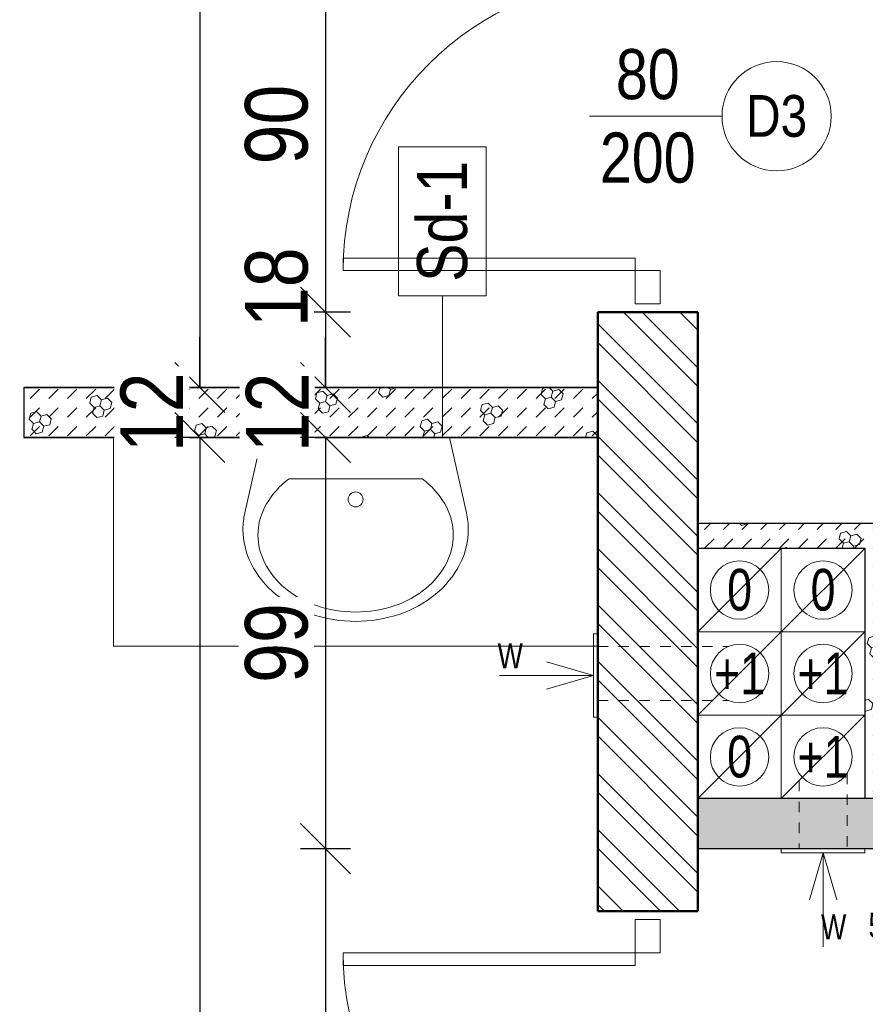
# Model space of a CAD drawing. Header units: millimetres. Extents: x 17147 to 52214, y -18116 to -4632.
# Tile 48 of 186: x 34783 to 34985, y -13306 to -13070. Entities that reach past the tile are written whole.
import ezdxf

# ---------------------------------------------------------------- set-up
doc = ezdxf.new("R2010")
doc.units = ezdxf.units.MM
doc.linetypes.add('3', pattern=[1, 0.5, -0.5])
doc.layers.get('Defpoints').update_dxf_attribs({"color": 6})
for name, color, linetype, lineweight in [('A-ARM', 225, 'Continuous', 0), ('A-ciekie', 161, 'Continuous', 9), ('A-DRZ', 154, 'Continuous', 0), ('A-kreskowanie', 253, 'Continuous', 0), ('A-opis', 130, 'Continuous', 9), ('A-wymiar', 177, 'Continuous', 0), ('A_opis_drzwi', 60, 'Continuous', 0), ('A_opis_warstw', 220, 'Continuous', 5), ('A_SCIANA_PROJ_KONSTRUKCJA', 3, 'Continuous', 50), ('A_SCINAN_PROJ_DZIALOWA', 5, 'Continuous', 30)]:
    doc.layers.add(name, color=color, linetype=linetype, lineweight=lineweight)
doc.styles.add('BIKWYM', font='BIKROMSW.SHX', dxfattribs={"width": 0.8})
doc.styles.get("Standard").update_dxf_attribs({"font": 'ARIALN.TTF'})
doc.styles.add('wymiary', font='ARIALN.TTF')
doc.dimstyles.new('anka', dxfattribs={"dimtxt": 15, "dimasz": 12, "dimexe": 6, "dimexo": 0.0625, "dimgap": 4, "dimtad": 1, "dimdec": 0, "dimzin": 0, "dimdsep": 46, "dimtxsty": 'wymiary', "dimblk": 'OBLIQUE', "dimcen": 0.09, "dimclrt": 7, "dimadec": 0, "dimazin": 0, "dimtfac": 1, "dimtdec": 0, "dimtix": 1, "dimtofl": 0, "dimtmove": 0, "dimatfit": 3, "dimldrblk": 'OBLIQUE', "dimfxl": 6, "dimfxlon": 1, "dimtfill": 1, "dimtolj": 1, "dimtzin": 0, "dimarcsym": 0})
pattern_1 = [(15, (-1.139, -4.25), (3.882286, 14.4888864), [1.46647, -13.53353]), (15, (0.657, -2.453), (3.882286, 14.4888864), [1.46647, -13.53353]), (15, (-1.796, -1.796), (3.882286, 14.4888864), [1.46647, -13.53353]), (15, (0, 0), (3.882286, 14.4888864), [1.46647, -13.53353]), (15, (-2.453, 0.657), (3.882286, 14.4888864), [1.46647, -13.53353]), (75, (-2.833, -0.759), (-10.6066007, 10.6066014), [1.46647, -13.53353]), (75, (-2.176, -3.213), (-10.6066007, 10.6066014), [1.46647, -13.53353]), (75, (-0.38, -1.417), (-10.6066007, 10.6066014), [1.46647, -13.53353]), (75, (0.278, -3.87), (-10.6066007, 10.6066014), [1.46647, -13.53353]), (75, (2.074, -2.074), (-10.6066007, 10.6066014), [1.46647, -13.53353]), (315, (-2.176, -3.213), (14.4888866, 3.882285), [1.46647, -13.53353]), (315, (-2.833, -0.759), (14.4888866, 3.882285), [1.46647, -13.53353]), (315, (-0.38, -1.417), (14.4888866, 3.882285), [1.46647, -13.53353]), (315, (1.417, 0.38), (14.4888866, 3.882285), [1.46647, -13.53353]), (315, (-1.037, 1.037), (14.4888866, 3.882285), [1.46647, -13.53353]), (45, (0, 0), (4e-16, 4.49012806), [3.175, -3.175])]

# ---------------------------------------------------------------- blocks, each defined once
blk = doc.blocks.new('DYBY2002-B03x0208')
at = {"layer": 'A-ARM'}
for p, q in [((-25, 0), (-29.51, 20.09)), ((25, 0), (29.51, 20.09)), ((-17.69, 11), (17.69, 11)), ((-25, 0), (25, 0))]:
    blk.add_line(p, q, dxfattribs=at)
for points in [[(29.51, 20.09, 0.055281), (30, 24.5, 0.117889), (27.82, 33.61, 0.104524), (21.21, 41.82, 0.089899), (11.74, 47.07, 0.081729), (0, 49, 0.081729), (-11.74, 47.07, 0.089899), (-21.21, 41.82, 0.104524), (-27.82, 33.61, 0.117889), (-30, 24.5, 0.117889)], [(17.69, 11, 0.011961), (18.68, 11.77, 0.104524), (24.25, 18.7, 0.117889), (26, 26, 0.117889), (24.25, 33.3, 0.104524), (18.68, 40.23, 0.089899), (10.46, 44.78, 0.081729), (0, 46.5, 0.081729), (-10.46, 44.78, 0.089899), (-18.68, 40.23, 0.104524), (-24.25, 33.3, 0.117889), (-26, 26, 0.117889)], [(-30, 24.5, 0.055281), (-29.51, 20.09, 0.104524)], [(-26, 26, 0.117889), (-24.25, 18.7, 0.104524), (-18.68, 11.77, 0.011961), (-17.69, 11, 0.081729)]]:
    blk.add_lwpolyline(points, format="xyb", dxfattribs=at)
blk.add_circle((0, 16.5), 2, dxfattribs=at)
blk = doc.blocks.new('DRZWI-RZ-41')
at = {"layer": 'A-DRZ'}
for points in [[(9, 43), (3, 43), (3, 35), (9, 35)], [(9, -43), (3, -43), (3, -35), (9, -35)]]:
    blk.add_lwpolyline(points, close=True, dxfattribs=at)
for points in [[(9, -35), (9, -32), (79, -32)], [(79, -35), (79, -32)]]:
    blk.add_lwpolyline(points, dxfattribs=at)
at = {"layer": 'A-DRZ', "extrusion": (0, 0, -1)}
blk.add_lwpolyline([(-9, -35), (-79, -35)], dxfattribs=at)
at = {"layer": 'A-DRZ', "color": 1, "extrusion": (0, 0, -1)}
blk.add_arc((-9, -35), 70, 90, 180, dxfattribs=at)
blk = doc.blocks.new('_OBLIQUE')
at = {"color": 0, "linetype": 'ByBlock'}
blk.add_line((-0.5, -0.5), (0.5, 0.5), dxfattribs=at)
blk = doc.blocks.new('*D246')
at = {"layer": 'A-wymiar', "color": 0, "lineweight": -2, "transparency": 16777216}
for p, q in [((34408.44, -13157.9), (34408.44, -13145.9)), ((34414.44, -13157.9), (34402.44, -13157.9)), ((34414.44, -13169.9), (34402.44, -13169.9)), ((34408.44, -13169.9), (34408.44, -13181.9))]:
    blk.add_line(p, q, dxfattribs=at)
at = {"layer": 'Defpoints', "color": 0, "transparency": 16777216}
for p in [(34921.04, -13157.9), (34408.44, -13169.9), (34426, -13169.9)]:
    blk.add_point(p, dxfattribs=at)
at = {"layer": 'A-wymiar', "color": 0, "lineweight": -2, "transparency": 16777216, "xscale": 12, "yscale": 12, "zscale": 12}
for p, rotation in [((34408.44, -13157.9), 270), ((34408.44, -13169.9), 90)]:
    blk.add_blockref('_OBLIQUE', p, dxfattribs=dict(at, rotation=rotation))
at = {"layer": 'A-wymiar', "color": 7, "lineweight": 9, "transparency": 16777216, "insert": (34396.91, -13163.9), "char_height": 15, "attachment_point": 5, "rotation": 90, "style": 'wymiary', "bg_fill": 3, "box_fill_scale": 1.1, "bg_fill_color": 256, "bg_fill_true_color": 13158600, "bg_fill_transparency": 0}
blk.add_mtext('\\A1;12', dxfattribs=at)
blk = doc.blocks.new('*D247')
at = {"layer": 'A-wymiar', "color": 0, "lineweight": -2, "transparency": 16777216}
for p, q in [((34414.44, -13239.9), (34402.44, -13239.9)), ((34408.44, -13239.9), (34408.44, -13538.48)), ((34414.44, -13538.48), (34402.44, -13538.48))]:
    blk.add_line(p, q, dxfattribs=at)
at = {"layer": 'Defpoints', "color": 0, "transparency": 16777216}
for p in [(34426, -13239.9), (34408.44, -13538.48), (34921.04, -13538.48)]:
    blk.add_point(p, dxfattribs=at)
at = {"layer": 'A-wymiar', "color": 0, "lineweight": -2, "transparency": 16777216, "xscale": 12, "yscale": 12, "zscale": 12}
for p, rotation in [((34408.44, -13239.9), 90), ((34408.44, -13538.48), 270)]:
    blk.add_blockref('_OBLIQUE', p, dxfattribs=dict(at, rotation=rotation))
at = {"layer": 'A-wymiar', "color": 7, "lineweight": 9, "transparency": 16777216, "insert": (34396.78, -13389.19), "char_height": 15, "attachment_point": 5, "rotation": 90, "style": 'wymiary', "bg_fill": 3, "box_fill_scale": 1.1, "bg_fill_color": 256, "bg_fill_true_color": 13158600, "bg_fill_transparency": 0}
blk.add_mtext('\\A1;299', dxfattribs=at)
blk = doc.blocks.new('*D115')
at = {"layer": 'A-wymiar', "color": 0, "lineweight": -2, "transparency": 16777216}
for p, q in [((34673.54, -13461.95), (34673.54, -13473.95)), ((34789.54, -13461.95), (34789.54, -13473.95)), ((34673.54, -13467.95), (34789.54, -13467.95))]:
    blk.add_line(p, q, dxfattribs=at)
at = {"layer": 'Defpoints', "color": 0, "transparency": 16777216}
for p in [(34789.54, -13239.9), (34673.54, -13307.9), (34789.54, -13467.95)]:
    blk.add_point(p, dxfattribs=at)
at = {"layer": 'A-wymiar', "color": 0, "lineweight": -2, "transparency": 16777216, "xscale": 12, "yscale": 12, "zscale": 12, "rotation": 180}
blk.add_blockref('_OBLIQUE', (34673.54, -13467.95), dxfattribs=at)
at = {"layer": 'A-wymiar', "color": 0, "lineweight": -2, "transparency": 16777216, "xscale": 12, "yscale": 12, "zscale": 12}
blk.add_blockref('_OBLIQUE', (34789.54, -13467.95), dxfattribs=at)
at = {"layer": 'A-wymiar', "color": 7, "lineweight": 9, "transparency": 16777216, "insert": (34731.54, -13456.29), "char_height": 15, "attachment_point": 5, "style": 'wymiary', "bg_fill": 3, "box_fill_scale": 1.1, "bg_fill_color": 256, "bg_fill_true_color": 13158600, "bg_fill_transparency": 0}
blk.add_mtext('\\A1;116', dxfattribs=at)
blk = doc.blocks.new('*D270')
at = {"layer": 'A-wymiar', "color": 0, "lineweight": -2, "transparency": 16777216}
for p, q in [((34789.54, -13461.95), (34789.54, -13473.95)), ((34921.04, -13461.95), (34921.04, -13473.95)), ((34789.54, -13467.95), (34921.04, -13467.95))]:
    blk.add_line(p, q, dxfattribs=at)
at = {"layer": 'Defpoints', "color": 0, "transparency": 16777216}
for p in [(34789.54, -13239.9), (34921.04, -13373.48), (34921.04, -13467.95)]:
    blk.add_point(p, dxfattribs=at)
at = {"layer": 'A-wymiar', "color": 0, "lineweight": -2, "transparency": 16777216, "xscale": 12, "yscale": 12, "zscale": 12, "rotation": 180}
blk.add_blockref('_OBLIQUE', (34789.54, -13467.95), dxfattribs=at)
at = {"layer": 'A-wymiar', "color": 0, "lineweight": -2, "transparency": 16777216, "xscale": 12, "yscale": 12, "zscale": 12}
blk.add_blockref('_OBLIQUE', (34921.04, -13467.95), dxfattribs=at)
at = {"layer": 'A-wymiar', "color": 7, "lineweight": 9, "transparency": 16777216, "insert": (34855.29, -13456.29), "char_height": 15, "attachment_point": 5, "style": 'wymiary', "bg_fill": 3, "box_fill_scale": 1.1, "bg_fill_color": 256, "bg_fill_true_color": 13158600, "bg_fill_transparency": 0}
blk.add_mtext('\\A1;132', dxfattribs=at)
blk = doc.blocks.new('*D438')
at = {"layer": 'A-wymiar', "color": 0, "lineweight": -2, "transparency": 16777216}
for p, q in [((34831.72, -12098.48), (34819.72, -12098.48)), ((34825.72, -12098.48), (34825.72, -13157.9)), ((34831.72, -13157.9), (34819.72, -13157.9))]:
    blk.add_line(p, q, dxfattribs=at)
at = {"layer": 'Defpoints', "color": 0, "transparency": 16777216}
for p in [(34883.04, -12098.48), (34825.72, -13157.9), (34921.04, -13157.9)]:
    blk.add_point(p, dxfattribs=at)
at = {"layer": 'A-wymiar', "color": 0, "lineweight": -2, "transparency": 16777216, "xscale": 12, "yscale": 12, "zscale": 12}
for p, rotation in [((34825.72, -12098.48), 90), ((34825.72, -13157.9), 270)]:
    blk.add_blockref('_OBLIQUE', p, dxfattribs=dict(at, rotation=rotation))
at = {"layer": 'A-wymiar', "color": 7, "transparency": 16777216, "insert": (34814.07, -12628.19), "char_height": 15, "attachment_point": 5, "rotation": 90, "style": 'wymiary', "bg_fill": 3, "box_fill_scale": 1.1, "bg_fill_color": 256, "bg_fill_true_color": 13158600, "bg_fill_transparency": 0}
blk.add_mtext('\\A1;1059', dxfattribs=at)
blk = doc.blocks.new('*D439')
at = {"layer": 'A-wymiar', "color": 0, "lineweight": -2, "transparency": 16777216}
for p, q in [((34825.72, -13157.9), (34825.72, -13145.9)), ((34831.72, -13157.9), (34819.72, -13157.9)), ((34831.72, -13169.9), (34819.72, -13169.9)), ((34825.72, -13169.9), (34825.72, -13181.9))]:
    blk.add_line(p, q, dxfattribs=at)
at = {"layer": 'Defpoints', "color": 0, "transparency": 16777216}
for p in [(34921.04, -13157.9), (34825.72, -13169.9), (34921.04, -13169.9)]:
    blk.add_point(p, dxfattribs=at)
at = {"layer": 'A-wymiar', "color": 0, "lineweight": -2, "transparency": 16777216, "xscale": 12, "yscale": 12, "zscale": 12}
for p, rotation in [((34825.72, -13157.9), 270), ((34825.72, -13169.9), 90)]:
    blk.add_blockref('_OBLIQUE', p, dxfattribs=dict(at, rotation=rotation))
at = {"layer": 'A-wymiar', "color": 7, "transparency": 16777216, "insert": (34814.19, -13163.9), "char_height": 15, "attachment_point": 5, "rotation": 90, "style": 'wymiary', "bg_fill": 3, "box_fill_scale": 1.1, "bg_fill_color": 256, "bg_fill_true_color": 13158600, "bg_fill_transparency": 0}
blk.add_mtext('\\A1;12', dxfattribs=at)
blk = doc.blocks.new('*D168')
at = {"layer": 'A-wymiar', "color": 0, "lineweight": -2, "transparency": 16777216}
for p, q in [((34831.72, -13169.9), (34819.72, -13169.9)), ((34825.72, -13169.9), (34825.72, -13538.48)), ((34831.72, -13538.48), (34819.72, -13538.48))]:
    blk.add_line(p, q, dxfattribs=at)
at = {"layer": 'Defpoints', "color": 0, "transparency": 16777216}
for p in [(34921.04, -13169.9), (34825.72, -13538.48), (34921.04, -13538.48)]:
    blk.add_point(p, dxfattribs=at)
at = {"layer": 'A-wymiar', "color": 0, "lineweight": -2, "transparency": 16777216, "xscale": 12, "yscale": 12, "zscale": 12}
for p, rotation in [((34825.72, -13169.9), 90), ((34825.72, -13538.48), 270)]:
    blk.add_blockref('_OBLIQUE', p, dxfattribs=dict(at, rotation=rotation))
at = {"layer": 'A-wymiar', "color": 7, "transparency": 16777216, "insert": (34814.07, -13354.19), "char_height": 15, "attachment_point": 5, "rotation": 90, "style": 'wymiary', "bg_fill": 3, "box_fill_scale": 1.1, "bg_fill_color": 256, "bg_fill_true_color": 13158600, "bg_fill_transparency": 0}
blk.add_mtext('\\A1;369', dxfattribs=at)
blk = doc.blocks.new('*D637')
at = {"layer": 'A-wymiar', "color": 0, "lineweight": -2, "transparency": 16777216}
for p, q in [((34861.79, -13049.9), (34849.79, -13049.9)), ((34855.79, -13049.9), (34855.79, -13139.9)), ((34861.79, -13139.9), (34849.79, -13139.9))]:
    blk.add_line(p, q, dxfattribs=at)
at = {"layer": 'Defpoints', "color": 0, "transparency": 16777216}
for p in [(34921.04, -13049.9), (34855.79, -13139.9), (34921.04, -13139.9)]:
    blk.add_point(p, dxfattribs=at)
at = {"layer": 'A-wymiar', "color": 0, "lineweight": -2, "transparency": 16777216, "xscale": 12, "yscale": 12, "zscale": 12}
for p, rotation in [((34855.79, -13049.9), 90), ((34855.79, -13139.9), 270)]:
    blk.add_blockref('_OBLIQUE', p, dxfattribs=dict(at, rotation=rotation))
at = {"layer": 'A-wymiar', "color": 7, "transparency": 16777216, "insert": (34844.14, -13094.9), "char_height": 15, "attachment_point": 5, "rotation": 90, "style": 'wymiary', "bg_fill": 3, "box_fill_scale": 1.1, "bg_fill_color": 256, "bg_fill_true_color": 13158600, "bg_fill_transparency": 0}
blk.add_mtext('\\A1;90', dxfattribs=at)
blk = doc.blocks.new('*D638')
at = {"layer": 'A-wymiar', "color": 0, "lineweight": -2, "transparency": 16777216}
for p, q in [((34861.79, -13139.9), (34849.79, -13139.9)), ((34855.79, -13139.9), (34855.79, -13157.9)), ((34861.79, -13157.9), (34849.79, -13157.9))]:
    blk.add_line(p, q, dxfattribs=at)
at = {"layer": 'Defpoints', "color": 0, "transparency": 16777216}
for p in [(34921.04, -13139.9), (34855.79, -13157.9), (34921.04, -13157.9)]:
    blk.add_point(p, dxfattribs=at)
at = {"layer": 'A-wymiar', "color": 0, "lineweight": -2, "transparency": 16777216, "xscale": 12, "yscale": 12, "zscale": 12, "rotation": 270}
blk.add_blockref('_OBLIQUE', (34855.79, -13157.9), dxfattribs=at)
at = {"layer": 'A-wymiar', "color": 7, "transparency": 16777216, "insert": (34844.14, -13133.9), "char_height": 15, "attachment_point": 5, "rotation": 90, "style": 'wymiary', "bg_fill": 3, "box_fill_scale": 1.1, "bg_fill_color": 256, "bg_fill_true_color": 13158600, "bg_fill_transparency": 0}
blk.add_mtext('\\A1;18', dxfattribs=at)
at = {"layer": 'A-wymiar', "color": 0, "lineweight": -2, "transparency": 16777216, "xscale": 12, "yscale": 12, "zscale": 12, "rotation": 90}
blk.add_blockref('_OBLIQUE', (34855.79, -13139.9), dxfattribs=at)
blk = doc.blocks.new('*D639')
at = {"layer": 'A-wymiar', "color": 0, "lineweight": -2, "transparency": 16777216}
for p, q in [((34855.79, -13157.9), (34855.79, -13145.9)), ((34861.79, -13157.9), (34849.79, -13157.9)), ((34861.79, -13169.9), (34849.79, -13169.9)), ((34855.79, -13169.9), (34855.79, -13181.9))]:
    blk.add_line(p, q, dxfattribs=at)
at = {"layer": 'Defpoints', "color": 0, "transparency": 16777216}
for p in [(34921.04, -13157.9), (34855.79, -13169.9), (34921.04, -13169.9)]:
    blk.add_point(p, dxfattribs=at)
at = {"layer": 'A-wymiar', "color": 0, "lineweight": -2, "transparency": 16777216, "xscale": 12, "yscale": 12, "zscale": 12}
for p, rotation in [((34855.79, -13157.9), 270), ((34855.79, -13169.9), 90)]:
    blk.add_blockref('_OBLIQUE', p, dxfattribs=dict(at, rotation=rotation))
at = {"layer": 'A-wymiar', "color": 7, "transparency": 16777216, "insert": (34844.26, -13163.9), "char_height": 15, "attachment_point": 5, "rotation": 90, "style": 'wymiary', "bg_fill": 3, "box_fill_scale": 1.1, "bg_fill_color": 256, "bg_fill_true_color": 13158600, "bg_fill_transparency": 0}
blk.add_mtext('\\A1;12', dxfattribs=at)
blk = doc.blocks.new('*D640')
at = {"layer": 'A-wymiar', "color": 0, "lineweight": -2, "transparency": 16777216}
for p, q in [((34861.79, -13169.9), (34849.79, -13169.9)), ((34855.79, -13169.9), (34855.79, -13268.48)), ((34861.79, -13268.48), (34849.79, -13268.48))]:
    blk.add_line(p, q, dxfattribs=at)
at = {"layer": 'Defpoints', "color": 0, "transparency": 16777216}
for p in [(34921.04, -13169.9), (34855.79, -13268.48), (34921.04, -13268.48)]:
    blk.add_point(p, dxfattribs=at)
at = {"layer": 'A-wymiar', "color": 0, "lineweight": -2, "transparency": 16777216, "xscale": 12, "yscale": 12, "zscale": 12}
for p, rotation in [((34855.79, -13169.9), 90), ((34855.79, -13268.48), 270)]:
    blk.add_blockref('_OBLIQUE', p, dxfattribs=dict(at, rotation=rotation))
at = {"layer": 'A-wymiar', "color": 7, "transparency": 16777216, "insert": (34844.14, -13219.19), "char_height": 15, "attachment_point": 5, "rotation": 90, "style": 'wymiary', "bg_fill": 3, "box_fill_scale": 1.1, "bg_fill_color": 256, "bg_fill_true_color": 13158600, "bg_fill_transparency": 0}
blk.add_mtext('\\A1;99', dxfattribs=at)
blk = doc.blocks.new('*D641')
at = {"layer": 'A-wymiar', "color": 0, "lineweight": -2, "transparency": 16777216}
for p, q in [((34861.79, -13268.48), (34849.79, -13268.48)), ((34855.79, -13268.48), (34855.79, -13388.48)), ((34861.79, -13388.48), (34849.79, -13388.48))]:
    blk.add_line(p, q, dxfattribs=at)
at = {"layer": 'Defpoints', "color": 0, "transparency": 16777216}
for p in [(34921.04, -13268.48), (34855.79, -13388.48), (34921.04, -13388.48)]:
    blk.add_point(p, dxfattribs=at)
at = {"layer": 'A-wymiar', "color": 0, "lineweight": -2, "transparency": 16777216, "xscale": 12, "yscale": 12, "zscale": 12}
for p, rotation in [((34855.79, -13268.48), 90), ((34855.79, -13388.48), 270)]:
    blk.add_blockref('_OBLIQUE', p, dxfattribs=dict(at, rotation=rotation))
at = {"layer": 'A-wymiar', "color": 7, "transparency": 16777216, "insert": (34844.14, -13328.48), "char_height": 15, "attachment_point": 5, "rotation": 90, "style": 'wymiary', "bg_fill": 3, "box_fill_scale": 1.1, "bg_fill_color": 256, "bg_fill_true_color": 13158600, "bg_fill_transparency": 0}
blk.add_mtext('\\A1;120', dxfattribs=at)
blk = doc.blocks.new('*D650')
at = {"layer": 'A-wymiar', "color": 0, "lineweight": -2, "transparency": 16777216}
for p, q in [((35123.76, -13037.9), (35135.76, -13037.9)), ((35129.76, -13037.9), (35129.76, -13176.43)), ((35123.76, -13176.43), (35135.76, -13176.43))]:
    blk.add_line(p, q, dxfattribs=at)
at = {"layer": 'Defpoints', "color": 0, "transparency": 16777216}
for p in [(34945.04, -13037.9), (34985.29, -13176.43), (35129.76, -13176.43)]:
    blk.add_point(p, dxfattribs=at)
at = {"layer": 'A-wymiar', "color": 0, "lineweight": -2, "transparency": 16777216, "xscale": 12, "yscale": 12, "zscale": 12}
for p, rotation in [((35129.76, -13037.9), 90), ((35129.76, -13176.43), 270)]:
    blk.add_blockref('_OBLIQUE', p, dxfattribs=dict(at, rotation=rotation))
at = {"layer": 'A-wymiar', "color": 7, "transparency": 16777216, "insert": (35118.1, -13107.16), "char_height": 15, "attachment_point": 5, "rotation": 90, "style": 'wymiary', "bg_fill": 3, "box_fill_scale": 1.1, "bg_fill_color": 256, "bg_fill_true_color": 13158600, "bg_fill_transparency": 0}
blk.add_mtext('\\A1;139', dxfattribs=at)
blk = doc.blocks.new('kom_went_20x20')
at = {"layer": 'A-ciekie'}
for points in [[(-9.71, 10.29), (-9.71, -9.71), (10.29, -9.71), (10.29, 10.29), (-9.71, 10.29)], [(10.29, 10.29), (-9.71, -9.71)]]:
    blk.add_lwpolyline(points, dxfattribs=at)
blk.add_circle((0.29, 0.29), 7, dxfattribs=at)

msp = doc.modelspace()

# ---------------------------------------------------------------- hatches: boundary and pattern name
at = {"layer": 'A-kreskowanie', "lineweight": 5, "true_color": 0xeb7500}
h = msp.add_hatch(dxfattribs=at)
h.set_pattern_fill('ANSI32', color=30, angle=-90)
h.set_pattern_definition([(315, (-56.926, -40.622), (6.735192, 6.735192), []), (315, (-56.926, -45.112), (6.735192, 6.735192), [])])
h.paths.add_polyline_path([(34945.04, -13139.9), (34921.04, -13139.9), (34921.04, -13283.48), (34945.04, -13283.48)])
at = {"layer": 'A_SCINAN_PROJ_DZIALOWA', "lineweight": 9, "true_color": 0x27773c, "transparency": 33554610}
h = msp.add_hatch(dxfattribs=at)
h.set_pattern_fill('GAZOBETON S100 ISO 1J', color=97, pattern_type=2)
h.set_pattern_definition(pattern_1)
h.paths.add_polyline_path([(34921.04, -13157.9), (34783.54, -13157.9), (34783.54, -13169.9), (34921.04, -13169.9)])
h = msp.add_hatch(dxfattribs=at)
h.set_pattern_fill('GAZOBETON S100 ISO 1J', color=97, pattern_type=2)
h.set_pattern_definition(pattern_1)
h.paths.add_polyline_path([(34991.04, -13190.48), (34945.04, -13190.48), (34945.04, -13196.48), (34985.04, -13196.48), (34985.04, -13256.48), (34991.04, -13256.48)])
h = msp.add_hatch(dxfattribs=at)
h.set_pattern_fill('GAZOBETON S100 ISO 1J', color=97, pattern_type=2)
h.set_pattern_definition(pattern_1)
h.paths.add_polyline_path([(35402.54, -13256.48), (34945.04, -13256.48), (34945.04, -13268.48), (35402.54, -13268.48)])

# ---------------------------------------------------------------- linework, layer by layer
at = {"layer": 'A-ARM'}
msp.add_lwpolyline([(34921.04, -13219.9), (34805.04, -13219.9)], dxfattribs=at)
at = {"layer": 'A-ciekie', "linetype": '3', "lineweight": 9, "ltscale": 5}
for points in [[(34921.04, -13219.98), (34952.44, -13219.98)], [(34969.29, -13252.23), (34969.29, -13268.48)], [(34980.79, -13250.48), (34980.79, -13268.48)]]:
    msp.add_lwpolyline(points, dxfattribs=at)
at = {"layer": 'A-ciekie', "lineweight": 9}
msp.add_lwpolyline([(34982.04, -13268.48), (34985.04, -13268.48), (34985.04, -13269.48), (34968.04, -13269.48), (34965.04, -13269.48), (34965.04, -13268.48)], dxfattribs=at)
msp.add_lwpolyline([(34985.04, -13268.48), (34985.04, -13269.48), (34965.04, -13269.48), (34965.04, -13268.48)], close=True, dxfattribs=at)
at = {"layer": 'A-opis', "lineweight": 9}
for points in [[(34920.04, -13226.98), (34908.79, -13223.7)], [(34920.04, -13226.98), (34897.54, -13226.98)], [(34920.04, -13226.98), (34908.79, -13230.27)], [(34975.04, -13269.48), (34971.76, -13280.73)], [(34975.04, -13269.48), (34975.04, -13291.98)], [(34975.04, -13269.48), (34978.33, -13280.73)]]:
    msp.add_lwpolyline(points, dxfattribs=at)
at = {"layer": 'A_opis_drzwi'}
msp.add_line((34950.83, -13092.9), (34919.04, -13092.9), dxfattribs=at)
msp.add_circle((34963.92, -13092.9), 13.09, dxfattribs=at)
at = {"layer": 'A_SCIANA_PROJ_KONSTRUKCJA'}
for points in [[(34921.04, -13139.9), (34921.04, -13283.48)], [(34945.04, -13139.9), (34921.04, -13139.9)], [(34945.04, -13139.9), (34945.04, -13283.48)], [(34945.04, -13283.48), (34921.04, -13283.48)]]:
    msp.add_lwpolyline(points, dxfattribs=at)
at = {"layer": 'A_SCINAN_PROJ_DZIALOWA'}
for points in [[(34921.04, -13157.9), (34783.54, -13157.9)], [(34783.54, -13157.9), (34783.54, -13169.9)], [(34783.54, -13157.9), (34921.04, -13157.9)], [(34921.04, -13169.9), (34783.54, -13169.9)], [(34783.54, -13169.9), (34921.04, -13169.9)], [(34945.04, -13190.48), (34991.04, -13190.48), (34991.04, -13256.48)], [(34945.04, -13196.48), (34985.04, -13196.48), (34985.04, -13256.48)], [(35402.54, -13256.48), (35402.54, -13256.48), (34945.04, -13256.48)], [(35402.54, -13268.48), (34945.04, -13268.48)]]:
    msp.add_lwpolyline(points, dxfattribs=at)

# ---------------------------------------------------------------- block references
at = {"layer": 'A-ARM', "xscale": -0.9, "yscale": 0.9, "zscale": 0.9, "rotation": 180}
msp.add_blockref('DYBY2002-B03x0208', (34863.04, -13169.9), dxfattribs=at)
at = {"layer": 'A-DRZ', "xscale": -1}
msp.add_blockref('DRZWI-RZ-41', (34939.04, -13094.9), dxfattribs=at)
msp.add_blockref('DRZWI-RZ-41', (34939.04, -13094.9), dxfattribs=at)
at = {"layer": 'A-wymiar'}
for p in [(34974.75, -13206.78), (34974.75, -13226.78), (34954.75, -13246.78), (34974.75, -13246.78)]:
    msp.add_blockref('kom_went_20x20', p, dxfattribs=at)
at = {"layer": 'A_SCINAN_PROJ_DZIALOWA'}
for p in [(34954.75, -13206.78), (34954.75, -13226.78)]:
    msp.add_blockref('kom_went_20x20', p, dxfattribs=at)

# ---------------------------------------------------------------- texts
at = {"layer": 'A-opis', "lineweight": 9, "attachment_point": 5, "style": 'BIKWYM'}
for s, width, gutter_width, insert, char_height in [('0', 12.7111, 12.5, (34955.04, -13206.48), 10), ('0', 12.7111, 12.5, (34975.04, -13206.48), 10), ('+1', 12.7111, 12.5, (34955.04, -13226.48), 10), ('+1', 12.7111, 12.5, (34975.04, -13226.48), 10), ('0', 12.7111, 12.5, (34955.04, -13246.48), 10), ('+1', 12.7111, 12.5, (34975.04, -13246.48), 10), ('5n/h', 11.8442, 60, (34992.19, -13286.87), 6), ('W', 10.1211, 12.5, (34977.59, -13287.24), 6)]:
    msp.add_mtext_dynamic_manual_height_columns(s, width=width, gutter_width=gutter_width, heights=[0], dxfattribs=dict(at, insert=insert, char_height=char_height))
at = {"layer": 'A_opis_drzwi', "width": 42.7859, "attachment_point": 5, "style": 'wymiary'}
for s, insert, char_height in [('80\\P200', (34933.04, -13092.9), 12), ('D3', (34963.92, -13092.9), 10)]:
    msp.add_mtext(s, dxfattribs=dict(at, insert=insert, char_height=char_height))

# ---------------------------------------------------------------- next in the draw order: dimensions: what is measured, and where the dimension line sits
at = {"layer": 'A-wymiar'}
dim = msp.add_linear_dim(base=(35129.76, -13176.43), p1=(34945.04, -13037.9), p2=(34985.29, -13176.43), angle=90, dimstyle='anka', override={"dimtmove": 1}, dxfattribs=at)
dim.commit()
dim.dimension.update_dxf_attribs({"geometry": '*D650', "text_midpoint": (35118.1, -13107.16)})
at = {"layer": 'A-wymiar', "lineweight": 9}
for base, p1, p2, picture, middle in [((34408.44, -13169.9), (34921.04, -13157.9), (34426, -13169.9), '*D246', (34396.91, -13163.9)), ((34408.44, -13538.48), (34426, -13239.9), (34921.04, -13538.48), '*D247', (34396.78, -13389.19))]:
    dim = msp.add_linear_dim(base=base, p1=p1, p2=p2, angle=90, dimstyle='anka', override={"dimtmove": 1}, dxfattribs=at)
    dim.commit()
    dim.dimension.update_dxf_attribs({"geometry": picture, "text_midpoint": middle})

# ---------------------------------------------------------------- next in the draw order: linework, layer by layer
at = {"layer": 'A-ARM'}
msp.add_lwpolyline([(34805.04, -13219.9), (34805.04, -13169.9)], dxfattribs=at)
at = {"layer": 'A-ciekie', "lineweight": 9}
msp.add_lwpolyline([(34921.04, -13219.98), (34921.04, -13216.98), (34920.04, -13216.98), (34920.04, -13233.98), (34920.04, -13236.98), (34921.04, -13236.98)], dxfattribs=at)
msp.add_lwpolyline([(34921.04, -13216.98), (34920.04, -13216.98), (34920.04, -13236.98), (34921.04, -13236.98)], close=True, dxfattribs=at)

# ---------------------------------------------------------------- next in the draw order: dimensions: what is measured, and where the dimension line sits
at = {"layer": 'A-wymiar'}
dim = msp.add_linear_dim(base=(34825.72, -13157.9), p1=(34883.04, -12098.48), p2=(34921.04, -13157.9), angle=90, dimstyle='anka', override={"dimtmove": 1}, dxfattribs=at)
dim.commit()
dim.dimension.update_dxf_attribs({"geometry": '*D438', "text_midpoint": (34814.07, -12628.19)})
at = {"layer": 'A-wymiar', "lineweight": 9}
dim = msp.add_linear_dim(base=(34789.54, -13467.95), p1=(34673.54, -13307.9), p2=(34789.54, -13239.9), dimstyle='anka', override={"dimtmove": 1}, dxfattribs=at)
dim.commit()
dim.dimension.update_dxf_attribs({"geometry": '*D115', "text_midpoint": (34731.54, -13456.29)})

# ---------------------------------------------------------------- next in the draw order: linework, layer by layer
at = {"layer": 'A_opis_warstw'}
msp.add_lwpolyline([(34873.35, -13135.92), (34894.3, -13135.92), (34894.3, -13100.25), (34873.35, -13100.25), (34873.35, -13135.92)], dxfattribs=at)

# ---------------------------------------------------------------- next in the draw order: texts
at = {"layer": 'A_opis_warstw', "insert": (34883.83, -13118.08), "char_height": 12, "attachment_point": 5, "rotation": 90}
msp.add_mtext_dynamic_manual_height_columns('Sd-1', width=38.4706, gutter_width=12.5, heights=[0], dxfattribs=at)

# ---------------------------------------------------------------- next in the draw order: dimensions: what is measured, and where the dimension line sits
at = {"layer": 'A-wymiar'}
dim = msp.add_linear_dim(base=(34825.72, -13169.9), p1=(34921.04, -13157.9), p2=(34921.04, -13169.9), angle=90, dimstyle='anka', override={"dimtmove": 1}, dxfattribs=at)
dim.commit()
dim.dimension.update_dxf_attribs({"geometry": '*D439', "text_midpoint": (34814.19, -13163.9)})
at = {"layer": 'A-wymiar', "lineweight": 9}
dim = msp.add_linear_dim(base=(34921.0427, -13467.9473), p1=(34789.5425, -13239.8988), p2=(34921.0427, -13373.4829), dimstyle='anka', override={"dimtmove": 1}, dxfattribs=at)
dim.commit()
dim.dimension.update_dxf_attribs({"geometry": '*D270', "text_midpoint": (34855.2926, -13456.2887)})

# ---------------------------------------------------------------- next in the draw order: dimensions: what is measured, and where the dimension line sits
at = {"layer": 'A-wymiar'}
dim = msp.add_linear_dim(base=(34825.72, -13538.48), p1=(34921.04, -13169.9), p2=(34921.04, -13538.48), angle=90, dimstyle='anka', override={"dimtmove": 1}, dxfattribs=at)
dim.commit()
dim.dimension.update_dxf_attribs({"geometry": '*D168', "text_midpoint": (34814.07, -13354.19)})

# ---------------------------------------------------------------- next in the draw order: linework, layer by layer
at = {"layer": 'A_opis_warstw'}
msp.add_lwpolyline([(34883.83, -13135.92), (34883.83, -13169.9)], dxfattribs=at)

# ---------------------------------------------------------------- next in the draw order: texts
at = {"layer": 'A-opis', "lineweight": 9, "insert": (34900.09, -13222.24), "char_height": 6, "attachment_point": 5, "style": 'BIKWYM'}
msp.add_mtext_dynamic_manual_height_columns('W', width=10.1211, gutter_width=12.5, heights=[0], dxfattribs=at)

# ---------------------------------------------------------------- next in the draw order: dimensions: what is measured, and where the dimension line sits
at = {"layer": 'A-wymiar'}
dim = msp.add_linear_dim(base=(34855.79, -13139.9), p1=(34921.04, -13049.9), p2=(34921.04, -13139.9), angle=90, dimstyle='anka', override={"dimtmove": 1}, dxfattribs=at)
dim.commit()
dim.dimension.update_dxf_attribs({"geometry": '*D637', "text_midpoint": (34844.14, -13094.9)})

# ---------------------------------------------------------------- next in the draw order: dimensions: what is measured, and where the dimension line sits
dim = msp.add_linear_dim(base=(34855.79, -13157.9), p1=(34921.04, -13139.9), p2=(34921.04, -13157.9), angle=90, dimstyle='anka', override={"dimtmove": 1}, dxfattribs=at)
dim.commit()
dim.dimension.update_dxf_attribs({"geometry": '*D638', "text_midpoint": (34855.79, -13133.9), "dimtype": 160})

# ---------------------------------------------------------------- next in the draw order: dimensions: what is measured, and where the dimension line sits
dim = msp.add_linear_dim(base=(34855.79, -13169.9), p1=(34921.04, -13157.9), p2=(34921.04, -13169.9), angle=90, dimstyle='anka', override={"dimtmove": 1}, dxfattribs=at)
dim.commit()
dim.dimension.update_dxf_attribs({"geometry": '*D639', "text_midpoint": (34844.26, -13163.9)})

# ---------------------------------------------------------------- next in the draw order: dimensions: what is measured, and where the dimension line sits
dim = msp.add_linear_dim(base=(34855.79, -13268.48), p1=(34921.04, -13169.9), p2=(34921.04, -13268.48), angle=90, dimstyle='anka', override={"dimtmove": 1}, dxfattribs=at)
dim.commit()
dim.dimension.update_dxf_attribs({"geometry": '*D640', "text_midpoint": (34844.14, -13219.19)})

# ---------------------------------------------------------------- next in the draw order: linework, layer by layer
at = {"layer": 'A-ciekie', "linetype": '3', "lineweight": 9, "ltscale": 5}
msp.add_lwpolyline([(34921.04, -13232.98), (34952.44, -13232.98)], dxfattribs=at)

# ---------------------------------------------------------------- next in the draw order: dimensions: what is measured, and where the dimension line sits
at = {"layer": 'A-wymiar'}
dim = msp.add_linear_dim(base=(34855.79, -13388.48), p1=(34921.04, -13268.48), p2=(34921.04, -13388.48), angle=90, dimstyle='anka', override={"dimtmove": 1}, dxfattribs=at)
dim.commit()
dim.dimension.update_dxf_attribs({"geometry": '*D641', "text_midpoint": (34844.14, -13328.48)})

# ---------------------------------------------------------------- next in the draw order: block references
at = {"layer": 'A-DRZ', "rotation": 180}
msp.add_blockref('DRZWI-RZ-41', (34939.04, -13328.48), dxfattribs=at)
msp.add_blockref('DRZWI-RZ-41', (34939.04, -13328.48), dxfattribs=at)

doc.saveas('drawing.dxf')
